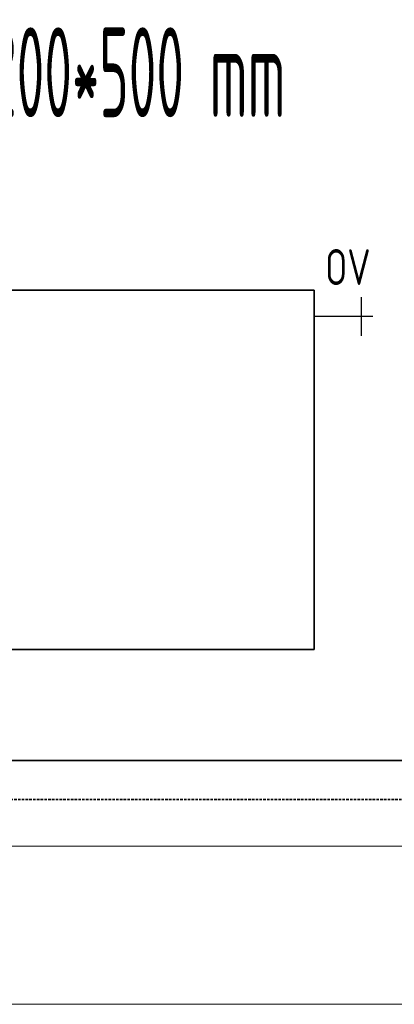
# Model space of a CAD drawing. Header units: millimetres. Extents: x 1279 to 58476, y -6899 to 74987.
# Tile 125 of 157: x 35368 to 35890, y -6899 to -5528. Entities that reach past the tile are written whole.
import ezdxf
from ezdxf.enums import TextEntityAlignment as Align

# ---------------------------------------------------------------- set-up
doc = ezdxf.new("R2010")
doc.units = ezdxf.units.MM
for name, pattern in [('phl_thick', [0]), ('VERDECKT', [9.525, 6.35, -3.175]), ('ČÁRKOVANÁ', [0.75, 0.5, -0.25])]:
    doc.linetypes.add(name, pattern=pattern)
for name, color, linetype, lineweight in [('JS_VYT_POPIS - OBECNĚ', 7, 'Continuous', 5), ('UT_POTRUBI - PŘÍVOD', 1, 'Continuous', 35), ('UT_POTRUBI - ZPÁTEČKA', 5, 'ČÁRKOVANÁ', 35), ('UT_SCHÉMA_POPIS', 7, 'VERDECKT', 5), ('UT_SCHÉMA_SYMBOLY', 7, 'Continuous', 25), ('UT_ZAŘÍZENÍ - OT', 3, 'Continuous', 35), ('VZT_50 POPIS - OBECNE', 7, 'Continuous', 5)]:
    doc.layers.add(name, color=color, linetype=linetype, lineweight=lineweight)
doc.styles.add('ISO 2.5', font='isocp.shx', dxfattribs={"width": 0.8, "height": 2.5})
doc.styles.add('VZT_POPIS', font='isocp.shx', dxfattribs={"width": 0.6, "height": 125})

msp = doc.modelspace()

# ---------------------------------------------------------------- linework, layer by layer
at = {"layer": 'UT_POTRUBI - PŘÍVOD'}
msp.add_line((37393.5, -6559.6), (31043.8, -6559.6), dxfattribs=at)
at = {"layer": 'UT_POTRUBI - ZPÁTEČKA', "ltscale": 7}
msp.add_line((37459.1, -6613.8), (30976.7, -6613.8), dxfattribs=at)
at = {"layer": 'UT_SCHÉMA_SYMBOLY'}
for p, q in [((35843.9, -5968.5), (35843.9, -5914.5)), ((35859.9, -5941.5), (35778, -5941.5))]:
    msp.add_line(p, q, dxfattribs=at)
at = {"layer": 'UT_ZAŘÍZENÍ - OT', "linetype": 'Continuous'}
for p, q in [((35778, -5904.9), (34578, -5904.9)), ((35778, -6404.9), (35778, -5904.9)), ((34578, -6404.9), (35778, -6404.9))]:
    msp.add_line(p, q, dxfattribs=at)
at = {"layer": 'VZT_50 POPIS - OBECNE', "linetype": 'phl_thick'}
for p, q in [((7635.5, -6679), (52959, -6679)), ((7635.5, -6899), (52959, -6899))]:
    msp.add_line(p, q, dxfattribs=at)

# ---------------------------------------------------------------- texts
at = {"layer": 'JS_VYT_POPIS - OBECNĚ', "style": 'VZT_POPIS', "width": 0.5}
msp.add_text('D-OT VK typ 20 - 1200*500 mm', height=125, dxfattribs=at).set_placement((35179, -5601.5), align=Align.MIDDLE_CENTER)
at = {"layer": 'UT_SCHÉMA_POPIS', "style": 'ISO 2.5', "width": 0.8}
msp.add_text('OV', height=50, dxfattribs=at).set_placement((35793.4, -5872.7), align=Align.MIDDLE_LEFT)

doc.saveas('drawing.dxf')
